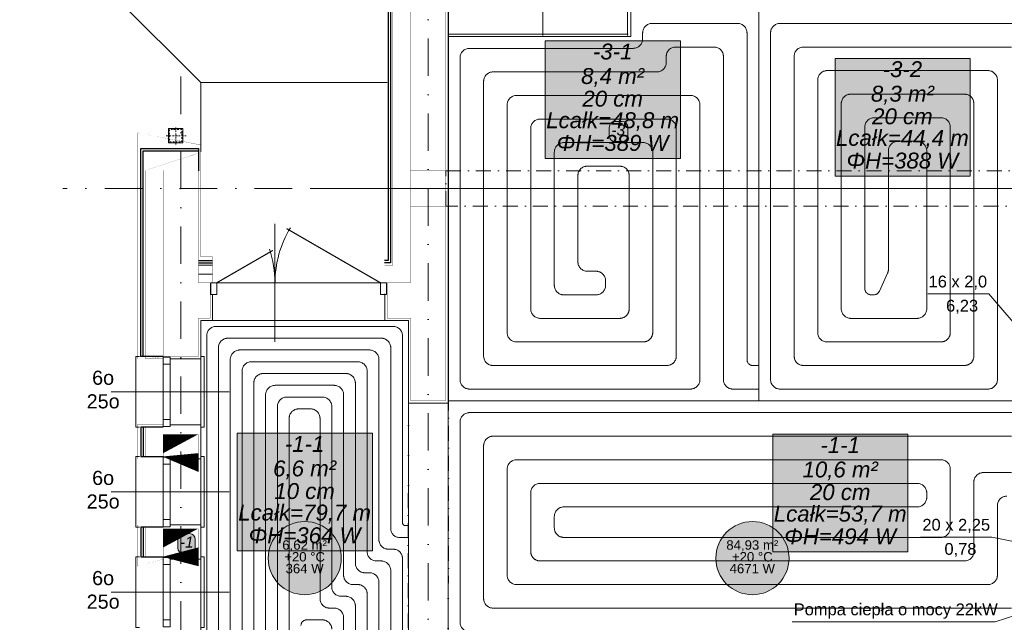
# Model space of a CAD drawing. Extents: x 4615668 to 9294084, y 16339 to 10688993.
# Tile 9 of 256: x 4716083 to 4716918, y 5340064 to 5340576. Entities that reach past the tile are written whole.
import ezdxf
from ezdxf.enums import TextEntityAlignment as Align

# ---------------------------------------------------------------- set-up
doc = ezdxf.new("R2010")
doc.units = 0
doc.header["$MEASUREMENT"] = 0
doc.linetypes.add('DASHDOT', pattern=[25.4, 12.7, -6.35, 0, -6.35])
doc.linetypes.add('DASHED', pattern=[19.049999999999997, 12.7, -6.35])
for name, color, linetype, lineweight in [('hatch', 253, 'Continuous', 0), ('Osie', 175, 'DASHDOT', 9), ('Wymiar', 7, 'Continuous', 9)]:
    doc.layers.add(name, color=color, linetype=linetype, lineweight=lineweight)
for name, color, linetype, lineweight, true_color in [('IS_Działka (zasilająca)_etykieta1', 7, 'Continuous', 5, 0x000000), ('IS_PG_Ch', 7, 'Continuous', 13, 0x008000), ('IS_Podłoga grzewczo-chłodząca', 7, 'Continuous', 5, 0x000000), ('IS_Pomieszczenie (Ręczne)', 7, 'Continuous', 5, 0x000000), ('IS_Pomieszczenie (Ręczne)_etykieta', 7, 'Continuous', 5, 0x000000), ('IS_Strefa podłóg', 7, 'Continuous', 13, 0x008000), ('IS_Strefa podłóg_etykieta', 7, 'Continuous', 5, 0x000000), ('IS_Wężownica OChP', 7, 'Continuous', 5, 0x800080)]:
    doc.layers.add(name, color=color, linetype=linetype, lineweight=lineweight, true_color=true_color)
doc.layers.add('MURY', color=7, linetype='Continuous')
doc.layers.add('STOLARKA', color=4, linetype='Continuous')
doc.styles.add('Arial_____', font='arial.ttf')
doc.styles.add('Arial__I__', font='ariali.ttf')
doc.styles.add('ARIAL_CE', font='arial.ttf', dxfattribs={"height": 15})
doc.linetypes.add('BATTING', pattern='A,0.00254,-2.54,[134,ltypeshp.shx,S=2.54,R=0,X=-2.54,Y=0],-5.08,[134,ltypeshp.shx,S=2.54,R=180,X=2.54,Y=0],-2.54', length=10.16254)

# ---------------------------------------------------------------- blocks, each defined once
blk = doc.blocks.new('G$C61CBF25F')
at = {"layer": 'Osie', "lineweight": 0, "ltscale": 2.5}
for p, q in [((305, 0), (305, 1880.0000002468)), ((95, 540), (95, 1340)), ((1525, 1240), (-5, 1240))]:
    blk.add_line(p, q, dxfattribs=at)
blk = doc.blocks.new('G$C7A6A329E')
at = {"layer": 'hatch', "color": 0, "lineweight": 0, "ltscale": 40}
blk.add_arc((144.5, 50.00000000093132), 90, 148.7266556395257, 180, dxfattribs=at)
at = {"layer": 'STOLARKA', "color": 252, "linetype": 'Continuous', "lineweight": 0}
for p, q in [((54.42717894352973, 100.0000000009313), (54.42717894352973, 0)), ((144.0000000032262, 49.99999999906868), (5, 49.99999999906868))]:
    blk.add_line(p, q, dxfattribs=at)
at = {"layer": 'STOLARKA', "color": 252, "linetype": 'Continuous', "lineweight": 0, "const_width": 0.9999999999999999}
for points in [[(144, 50.00000000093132), (64.32566285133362, 96)], [(5, 50), (52.6636619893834, 77.51862807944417)]]:
    blk.add_lwpolyline(points, dxfattribs=at)
at = {"layer": 'STOLARKA', "color": 252, "linetype": 'Continuous', "lineweight": 0}
for points in [[(5, 40), (5, 50), (0, 50), (0, 40)], [(144.0000000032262, 40), (144.0000000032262, 50), (149.0000000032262, 50), (149.0000000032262, 40)]]:
    blk.add_lwpolyline(points, close=True, dxfattribs=at)
blk.add_arc((-35.57282105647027, 49.99999999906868), 90, 0, 18.40990210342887, dxfattribs=at)
blk = doc.blocks.new('G$C5CBE0247')
at = {"layer": 'STOLARKA', "color": 5, "lineweight": 0}
for points in [[(0, 55), (0, 58), (59.99999999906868, 58), (59.99999999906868, 55)], [(0, 3), (0, 0), (59.99999999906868, 0), (59.99999999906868, 3)]]:
    blk.add_lwpolyline(points, dxfattribs=at)
for points in [[(0.5, 23), (6.5, 23), (6.5, 29), (0.5, 29)], [(53.49999999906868, 23), (6.5, 23), (6.5, 29), (53.49999999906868, 29)], [(59.49999999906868, 23), (53.49999999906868, 23), (53.49999999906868, 29), (59.49999999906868, 29)]]:
    blk.add_lwpolyline(points, close=True, dxfattribs=at)
blk = doc.blocks.new('G$C21C1C319')
at = {"layer": 'STOLARKA', "color": 5, "lineweight": 0}
blk.add_line((30, 0), (30, 100), dxfattribs=at)
for points in [[(0.5, 44), (6.5, 44), (6.5, 50), (0.5, 50)], [(53.49999999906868, 44), (6.5, 44), (6.5, 50), (53.49999999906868, 50)], [(59.49999999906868, 44), (53.49999999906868, 44), (53.49999999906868, 50), (59.49999999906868, 50)]]:
    blk.add_lwpolyline(points, close=True, dxfattribs=at)
blk.add_lwpolyline([(0, 24), (0, 21), (59.99999999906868, 21), (59.99999999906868, 24)], dxfattribs=at)
at = {"lineweight": 0, "ltscale": 40}
blk.add_blockref('G$C5CBE0247', (0, 21), dxfattribs=at)
blk = doc.blocks.new('G$C6E969633')
at = {"layer": 'MURY', "lineweight": 0, "ltscale": 40}
for p, q in [((153.6821542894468, 1330.000000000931), (0, 1483.682154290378)), ((515.6821542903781, 1393.530909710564), (515.6821542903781, 1370.000000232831)), ((516.220589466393, 1371.0000002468), (363.720589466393, 1371.0000002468)), ((151.6821542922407, 1174.999999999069), (163.6821542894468, 1174.999999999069))]:
    blk.add_line(p, q, dxfattribs=at)
at = {"layer": 'MURY', "linetype": 'DASHDOT', "lineweight": 0, "ltscale": 0.1}
for p, q in [((132.397598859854, 1291.914853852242), (132.397598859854, 1277.152994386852)), ((124.4328076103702, 1284.844174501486), (141.232807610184, 1284.844174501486))]:
    blk.add_line(p, q, dxfattribs=at)
at = {"layer": 'MURY', "lineweight": 0, "ltscale": 5}
blk.add_line((1566.682154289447, 1240), (246.5284138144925, 1240), dxfattribs=at)
at = {"layer": 'MURY', "lineweight": -3, "ltscale": 40}
for p, q in [((151.6821542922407, 1178.999999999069), (163.6821542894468, 1178.999999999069)), ((151.6821542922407, 1176.999999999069), (163.6821542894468, 1176.999999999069))]:
    blk.add_line(p, q, dxfattribs=at)
at = {"layer": 'MURY', "lineweight": 0}
for points in [[(319.6821542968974, 1613.000000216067, 0.2, 0.2, 0), (309.7045348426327, 1613.000000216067, 0.2, 0.2, 0), (309.7045348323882, 1182, 0.2, 0.2, 0), (309.7045348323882, 1182, 0.2, 0.2, 0), (309.7045348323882, 1160, 0.2, 0.2, 0)], [(121.6821542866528, 1097.500000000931, 0.2, 0.2, 0), (106.6821542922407, 1097.499999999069, 0.2, 0.2, 0), (106.6821542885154, 1269.999999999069, 0.2, 0.2, 0), (151.6821542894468, 1270.000000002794, 0.2, 0.2, 0), (151.6821542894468, 1255, 0, 0, 0)]]:
    blk.add_lwpolyline(points, format="xyseb", dxfattribs=at)
at = {"layer": 'MURY', "lineweight": 0, "ltscale": 40}
for points in [[(331.6821542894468, 1612.999878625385), (363.8433230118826, 1612.999878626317), (363.8433230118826, 1057.99987841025), (329.8433230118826, 1057.99987841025), (329.8433230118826, 1127.999878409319), (309.865703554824, 1127.999878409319), (309.865703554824, 1150.571474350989)], [(443.9129366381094, 1369.961865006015), (443.9129366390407, 1530.882649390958)], [(153.6821542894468, 1271.048194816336), (153.6821542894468, 1330.000000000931), (311.7045348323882, 1330)], [(163.6821542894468, 1149.999999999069), (163.6821542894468, 1127.999999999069), (153.6821542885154, 1128.000000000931), (153.6821542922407, 1095.500000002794), (127.6821542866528, 1095.500000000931)], [(127.6821542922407, 1039.500000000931), (153.6821542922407, 1039.500000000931), (153.6821542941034, 1010.500000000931), (127.6821542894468, 1010.5)], [(127.6821542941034, 954.5000000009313), (153.6821542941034, 954.5000000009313), (153.6821542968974, 925.5000000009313), (127.6821542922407, 925.5)]]:
    blk.add_lwpolyline(points, dxfattribs=at)
for points, const_width in [([(331.6821542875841, 1611.000000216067), (316.7045348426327, 1611.000000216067), (316.7045348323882, 1175), (309.7045348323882, 1175)], 0.3), ([(151.6821542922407, 1174.999999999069), (163.6821542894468, 1174.997607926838)], 0.3), ([(121.6821542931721, 1039.500000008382), (99.68215431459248, 1039.500000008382), (99.68215431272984, 1010.500000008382), (121.6821542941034, 1010.500000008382)], 0.1), ([(121.682154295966, 954.5000000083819), (99.68215430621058, 954.5000000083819), (99.68215430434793, 925.5000000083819), (121.6821542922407, 925.4545377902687)], 0.1)]:
    blk.add_lwpolyline(points, dxfattribs=dict(at, const_width=const_width))
at = {"layer": 'MURY', "lineweight": -3, "ltscale": 40}
for points in [[(331.6821542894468, 1611.000000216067), (312.7045348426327, 1611.000000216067), (312.7045348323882, 1179), (309.7045348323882, 1179)], [(319.6821542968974, 1611.000000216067), (314.7045348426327, 1611.000000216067), (314.7045348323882, 1177), (309.7045348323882, 1177)], [(121.6821542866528, 1097.500000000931), (102.6821542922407, 1097.499999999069), (102.6821542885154, 1273.999999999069), (151.6821542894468, 1274.000000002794), (151.6821542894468, 1255)], [(121.6821542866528, 1097.500000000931), (104.6821542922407, 1097.499999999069), (104.6821542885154, 1271.999999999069), (151.6821542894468, 1272.000000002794), (151.6821542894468, 1255)], [(121.6821543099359, 1037.500000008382), (102.6821543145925, 1037.500000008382), (102.6821543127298, 1012.500000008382), (121.6821543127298, 1012.500000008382)], [(121.6821543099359, 1037.500000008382), (104.6821543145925, 1037.500000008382), (104.6821543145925, 1012.500000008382), (121.9478233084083, 1012.500000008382)], [(121.682154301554, 952.5000000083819), (102.6821543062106, 952.5000000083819), (102.6821543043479, 927.5000000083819), (121.6821543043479, 927.5000000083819)], [(121.682154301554, 952.5000000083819), (104.6821543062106, 952.5000000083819), (104.6821543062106, 927.5000000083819), (121.9478233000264, 927.5000000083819)]]:
    blk.add_lwpolyline(points, dxfattribs=at)
at = {"layer": 'MURY', "ltscale": 40, "const_width": 0.3}
for points in [[(331.6821542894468, 1255), (361.6821542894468, 1255), (361.6821542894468, 1611.000000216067), (331.6821542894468, 1611.000000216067)], [(331.6821542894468, 1225), (361.6821542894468, 1225), (361.6821542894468, 1255), (331.6821542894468, 1255)], [(331.6821542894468, 1160), (311.7045348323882, 1160), (311.7045348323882, 1130), (331.6821542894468, 1130), (331.6821542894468, 1060.000000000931), (361.6821542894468, 1060.000000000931), (361.6821542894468, 1225), (331.6821542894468, 1225)], [(121.6821542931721, 1012.5), (121.6821542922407, 1037.5), (151.6821542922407, 1037.500000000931), (151.6821542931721, 1012.500000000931)], [(121.6821542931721, 1012.5), (121.6821542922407, 1037.5), (151.6821542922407, 1037.500000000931), (151.6821542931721, 1012.500000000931)], [(121.6821542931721, 927.5), (121.6821542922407, 952.5), (151.6821542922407, 952.5000000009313), (151.6821542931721, 927.5000000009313)]]:
    blk.add_lwpolyline(points, close=True, dxfattribs=at)
at = {"layer": 'MURY', "lineweight": 0, "ltscale": 40}
blk.add_lwpolyline([(138.397598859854, 1278.844174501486), (138.397598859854, 1290.844174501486), (126.397598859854, 1290.844174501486), (126.397598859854, 1278.844174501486)], close=True, dxfattribs=at)
at = {"layer": 'MURY', "linetype": 'DASHDOT', "lineweight": 0, "ltscale": 0.1}
blk.add_lwpolyline([(137.5975988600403, 1279.6441745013), (137.5975988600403, 1290.044174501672), (127.1975988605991, 1290.044174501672), (127.1975988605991, 1279.6441745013)], close=True, dxfattribs=at)
at = {"layer": 'MURY', "lineweight": 0, "const_width": 0.2}
blk.add_lwpolyline([(121.6821542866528, 1095.500000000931), (99.68215429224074, 1095.499999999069), (99.68215428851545, 1276.999999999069), (153.6821542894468, 1277.000000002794), (153.6821542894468, 1181.999999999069), (163.6821542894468, 1181.999999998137), (163.6821542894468, 1160)], dxfattribs=at)
at = {"layer": 'MURY', "ltscale": 40, "const_width": 0.3}
for points in [[(151.6821542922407, 1130.000000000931), (151.6821542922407, 1097.500000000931), (121.6821542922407, 1097.500000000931), (121.6821542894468, 1254.999999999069), (151.6821542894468, 1255), (151.6821542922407, 1160.000000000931)], [(151.6821542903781, 1130.000000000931), (161.6821542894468, 1130), (161.6821542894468, 1160), (151.6821542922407, 1160.000000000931)]]:
    blk.add_lwpolyline(points, dxfattribs=at)
at = {"layer": 'MURY', "linetype": 'DASHDOT', "lineweight": 0}
for points in [[(881.6821542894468, 1225), (361.6821542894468, 1225), (361.6821542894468, 1255), (881.6821542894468, 1255)], [(329.6821542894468, 822.0000000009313), (363.6821542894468, 822.0000000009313), (363.8433230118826, 1058.000000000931), (329.8433230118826, 1058.000000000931)]]:
    blk.add_lwpolyline(points, close=True, dxfattribs=at)
at = {"layer": 'MURY', "linetype": 'BATTING', "lineweight": 0, "ltscale": 0.75}
blk.add_lwpolyline([(163.6821542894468, 1167.333333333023), (151.6821542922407, 1167.333333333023)], dxfattribs=at)
at = {"layer": 'MURY', "lineweight": 0, "ltscale": 40}
for points in [[(121.6821543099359, 1037.500000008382, 0.2, 0.2, 0), (106.6821543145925, 1037.500000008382, 0.2, 0.2, 0), (106.6821543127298, 1012.500000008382, 0.2, 0.2, 0), (121.6821543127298, 1012.500000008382, 0.2, 0.2, 0)], [(121.682154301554, 952.5000000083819, 0.2, 0.2, 0), (106.6821543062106, 952.5000000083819, 0.2, 0.2, 0), (106.6821543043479, 927.5000000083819, 0.2, 0.2, 0), (121.6821543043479, 927.5000000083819, 0.2, 0.2, 0)]]:
    blk.add_lwpolyline(points, format="xyseb", dxfattribs=at)
for name, p in [('G$C61CBF25F', (41.68215428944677, 0)), ('G$C7A6A329E', (162.1821542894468, 1109.999999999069))]:
    blk.add_blockref(name, p, dxfattribs=at)
at = {"layer": 'MURY', "lineweight": 0, "ltscale": 40, "xscale": -1, "rotation": 270.0000000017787}
for p in [(77.68215429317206, 1037.499999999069), (77.68215429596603, 952.4999999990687)]:
    blk.add_blockref('G$C21C1C319', p, dxfattribs=at)
at = {"layer": 'MURY', "lineweight": 0, "ltscale": 40, "rotation": 269.9999999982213}
blk.add_blockref('G$C21C1C319', (77.68215429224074, 927.5000000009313), dxfattribs=at)
at = {"layer": 'MURY', "char_height": 12, "width": 1777.51737514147, "attachment_point": 5, "rotation": 0.15444832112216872, "style": 'ARIAL_CE'}
for insert in [(30.80924125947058, 1069.26078271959), (30.80924126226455, 984.2607827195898), (30.80924125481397, 899.2607827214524)]:
    blk.add_mtext('\\pxi-10,l16.666687,t16.666687;6o\\P25o', dxfattribs=dict(at, insert=insert))

msp = doc.modelspace()

# ---------------------------------------------------------------- hatches: boundary and pattern name
at = {"layer": 'IS_Podłoga grzewczo-chłodząca', "lineweight": 50, "true_color": 0xffffff, "transparency": 33554687}
for points in [[(4716528.735232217, 5340458.133690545), (4716643.446499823, 5340458.133690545), (4716643.446499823, 5340557.962060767), (4716528.735232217, 5340557.962060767)], [(4716774.620975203, 5340443.153755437), (4716889.332242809, 5340443.153755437), (4716889.332242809, 5340542.982125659), (4716774.620975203, 5340542.982125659)], [(4716267.330461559, 5340125.160806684), (4716382.041729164, 5340125.160806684), (4716382.041729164, 5340224.989176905), (4716267.330461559, 5340224.989176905)], [(4716721.811433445, 5340124.251259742), (4716836.522701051, 5340124.251259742), (4716836.522701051, 5340224.079629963), (4716721.811433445, 5340224.079629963)]]:
    msp.add_hatch(color=7, dxfattribs=at).paths.add_polyline_path(points)
at = {"layer": 'IS_Pomieszczenie (Ręczne)_etykieta', "lineweight": 50, "true_color": 0xe4e4e4, "transparency": 33554687}
for points in [[(4716355.664650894, 5340118.906140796), (4716354.145269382, 5340128.499138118), (4716349.735852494, 5340137.153106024), (4716342.868024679, 5340144.020933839), (4716334.214056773, 5340148.430350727), (4716324.62105945, 5340149.949732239), (4716315.028062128, 5340148.430350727), (4716306.374094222, 5340144.020933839), (4716299.506266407, 5340137.153106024), (4716295.096849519, 5340128.499138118), (4716293.577468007, 5340118.906140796), (4716295.096849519, 5340109.313143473), (4716299.506266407, 5340100.659175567), (4716306.374094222, 5340093.791347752), (4716315.028062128, 5340089.381930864), (4716324.62105945, 5340087.862549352), (4716334.214056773, 5340089.381930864), (4716342.868024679, 5340093.791347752), (4716349.735852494, 5340100.659175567), (4716354.145269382, 5340109.313143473)], [(4716735.600225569, 5340118.905064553), (4716734.080840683, 5340128.498083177), (4716729.671414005, 5340137.152070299), (4716722.803570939, 5340144.019913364), (4716714.149583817, 5340148.429340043), (4716704.556565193, 5340149.948724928), (4716694.963546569, 5340148.429340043), (4716686.309559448, 5340144.019913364), (4716679.441716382, 5340137.152070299), (4716675.032289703, 5340128.498083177), (4716673.512904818, 5340118.905064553), (4716675.032289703, 5340109.31204593), (4716679.441716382, 5340100.658058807), (4716686.309559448, 5340093.790215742), (4716694.963546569, 5340089.380789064), (4716704.556565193, 5340087.861404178), (4716714.149583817, 5340089.380789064), (4716722.803570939, 5340093.790215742), (4716729.671414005, 5340100.658058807), (4716734.080840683, 5340109.31204593)]]:
    msp.add_hatch(color=254, dxfattribs=at).paths.add_polyline_path(points)
at = {"layer": 'IS_Strefa podłóg_etykieta', "lineweight": 50, "true_color": 0xffffff, "transparency": 33554687}
for points in [[(4716588.047967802, 5340472.371774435), (4716593.913158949, 5340472.371774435), (4716596.413158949, 5340473.041647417), (4716598.243285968, 5340474.871774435), (4716598.913158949, 5340477.371774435), (4716598.913158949, 5340484.455526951), (4716598.243285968, 5340486.955526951), (4716596.413158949, 5340488.785653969), (4716593.913158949, 5340489.455526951), (4716588.047967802, 5340489.455526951), (4716585.547967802, 5340488.785653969), (4716583.717840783, 5340486.955526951), (4716583.047967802, 5340484.455526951), (4716583.047967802, 5340477.371774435), (4716583.717840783, 5340474.871774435), (4716585.547967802, 5340473.041647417)], [(4716221.876034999, 5340122.66515779), (4716226.745250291, 5340122.66515779), (4716229.245250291, 5340123.335030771), (4716231.075377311, 5340125.16515779), (4716231.745250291, 5340127.66515779), (4716231.745250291, 5340134.748910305), (4716231.075377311, 5340137.248910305), (4716229.245250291, 5340139.079037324), (4716226.745250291, 5340139.748910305), (4716221.876034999, 5340139.748910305), (4716219.376034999, 5340139.079037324), (4716217.545907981, 5340137.248910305), (4716216.876034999, 5340134.748910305), (4716216.876034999, 5340127.66515779), (4716217.545907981, 5340125.16515779), (4716219.376034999, 5340123.335030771)]]:
    msp.add_hatch(color=7, dxfattribs=at).paths.add_polyline_path(points)

# ---------------------------------------------------------------- linework, layer by layer
at = {"layer": 'IS_Działka (zasilająca)_etykieta1', "color": 6}
for p, q in [((4716853.406141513, 5340343.164205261), (4716905.123760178, 5340343.164205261)), ((4716936.081224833, 5340307.174017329), (4716905.123760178, 5340343.164205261)), ((4716847.130919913, 5340136.733514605), (4716907.677983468, 5340136.733514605)), ((4716936.081224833, 5340130.966343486), (4716907.677983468, 5340136.733514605)), ((4717027.879794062, 5340102.492181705), (4716910.601007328, 5340064.952103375)), ((4716738.317094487, 5340064.952103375), (4716910.601007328, 5340064.952103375))]:
    msp.add_line(p, q, dxfattribs=at)
at = {"layer": 'IS_PG_Ch', "extrusion": (0, -6.000882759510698e-59, -1)}
msp.add_lwpolyline([(-4716446.426235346, 5340252.380262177), (-4716446.426235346, 5340561.552196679), (-4716601.382300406, 5340561.552196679), (-4716601.382300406, 5340582.670423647), (-4716709.926235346, 5340582.670423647), (-4716709.926235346, 5340252.380262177)], close=True, dxfattribs=at)
at = {"layer": 'IS_PG_Ch', "extrusion": (0, 0, -1)}
for points in [[(-4716814.281725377, 5340582.670423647), (-4716962.426235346, 5340582.670423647), (-4716962.426235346, 5340252.380262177), (-4716709.926235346, 5340252.380262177), (-4716709.926235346, 5340582.670423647)], [(-4716412.587404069, 5340320.561349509), (-4716412.587404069, 5339944.561471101), (-4716236.426235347, 5339944.561471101), (-4716236.426235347, 5340320.561349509)], [(-4716446.426235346, 5340252.380262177), (-4716962.426235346, 5340252.380262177), (-4716962.426235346, 5340046.51043859), (-4716446.426235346, 5340046.51043859)]]:
    msp.add_lwpolyline(points, close=True, dxfattribs=at)
at = {"layer": 'IS_Podłoga grzewczo-chłodząca'}
for points in [[(4716528.735232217, 5340458.133690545), (4716643.446499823, 5340458.133690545), (4716643.446499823, 5340557.962060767), (4716528.735232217, 5340557.962060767)], [(4716774.620975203, 5340443.153755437), (4716889.332242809, 5340443.153755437), (4716889.332242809, 5340542.982125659), (4716774.620975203, 5340542.982125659)], [(4716267.330461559, 5340125.160806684), (4716382.041729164, 5340125.160806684), (4716382.041729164, 5340224.989176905), (4716267.330461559, 5340224.989176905)], [(4716721.811433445, 5340124.251259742), (4716836.522701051, 5340124.251259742), (4716836.522701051, 5340224.079629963), (4716721.811433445, 5340224.079629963)]]:
    msp.add_lwpolyline(points, close=True, dxfattribs=at)
at = {"layer": 'IS_Pomieszczenie (Ręczne)', "extrusion": (0, 0, -1)}
for points in [[(-4716446.426235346, 5340955.558763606), (-4716962.426235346, 5340955.558763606), (-4716962.426235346, 5339309.56190452), (-4716446.426235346, 5339309.56190452)], [(-4716236.426235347, 5340320.561349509), (-4716412.587404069, 5340320.561349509), (-4716412.587404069, 5339944.561471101), (-4716236.426235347, 5339944.561471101)]]:
    msp.add_lwpolyline(points, close=True, dxfattribs=at)
at = {"layer": 'IS_Pomieszczenie (Ręczne)_etykieta'}
for centre, radius in [((4716324.62105945, 5340118.906140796), 31.04359144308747), ((4716704.556565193, 5340118.905064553), 31.04366037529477)]:
    msp.add_circle(centre, radius, dxfattribs=at)
at = {"layer": 'IS_Strefa podłóg', "extrusion": (0, 4.357113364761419e-59, -1)}
msp.add_lwpolyline([(-4716962.426235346, 5340582.670423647), (-4716962.426235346, 5340252.380262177), (-4716446.426235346, 5340252.380262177), (-4716446.426235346, 5340561.552196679), (-4716601.382300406, 5340561.552196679), (-4716601.382300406, 5340582.670423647), (-4716814.281725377, 5340582.670423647)], close=True, dxfattribs=at)
at = {"layer": 'IS_Strefa podłóg', "extrusion": (0, 0, -1)}
for points in [[(-4716236.426235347, 5340320.561349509), (-4716412.587404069, 5340320.561349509), (-4716412.587404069, 5339944.561471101), (-4716236.426235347, 5339944.561471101)], [(-4716962.426235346, 5340252.380262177), (-4716962.426235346, 5339639.393367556), (-4716446.426235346, 5339639.393367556), (-4716446.426235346, 5340252.380262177)]]:
    msp.add_lwpolyline(points, close=True, dxfattribs=at)
at = {"layer": 'IS_Strefa podłóg_etykieta'}
for points in [[(4716588.047967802, 5340472.371774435), (4716593.913158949, 5340472.371774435, 0.414213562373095), (4716598.913158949, 5340477.371774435), (4716598.913158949, 5340484.455526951, 0.414213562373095), (4716593.913158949, 5340489.455526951), (4716588.047967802, 5340489.455526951, 0.414213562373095), (4716583.047967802, 5340484.455526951), (4716583.047967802, 5340477.371774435, 0.414213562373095)], [(4716221.876034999, 5340122.66515779), (4716226.745250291, 5340122.66515779, 0.414213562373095), (4716231.745250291, 5340127.66515779), (4716231.745250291, 5340134.748910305, 0.414213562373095), (4716226.745250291, 5340139.748910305), (4716221.876034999, 5340139.748910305, 0.414213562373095), (4716216.876034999, 5340134.748910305), (4716216.876034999, 5340127.66515779, 0.414213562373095)]]:
    msp.add_lwpolyline(points, format="xyb", close=True, dxfattribs=at)
at = {"layer": 'IS_Wężownica OChP', "color": 21, "linetype": 'DASHED', "ltscale": 70, "transparency": 33554687, "extrusion": (0, 0, -1)}
for points in [[(-4716709.926235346, 5340282.380262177), (-4716704.826375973, 5340282.380262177, 0.414213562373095), (-4716699.926511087, 5340287.280127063), (-4716699.926511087, 5340564.670683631, -0.414213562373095), (-4716691.926511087, 5340572.670683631), (-4716619.38208921, 5340572.670683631, -0.4142135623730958), (-4716611.38208921, 5340564.670683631), (-4716611.38208921, 5340559.552579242, 0.4142135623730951), (-4716603.38208921, 5340551.552579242), (-4716464.425959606, 5340551.552579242, -0.414213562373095), (-4716456.425959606, 5340543.552579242), (-4716456.425959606, 5340270.380002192, -0.414213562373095), (-4716464.425959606, 5340262.380002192), (-4716651.926384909, 5340262.380002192, -0.414213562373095), (-4716659.926384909, 5340270.380002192), (-4716659.926384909, 5340503.552552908, -0.4142135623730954), (-4716651.926384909, 5340511.552552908), (-4716504.426085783, 5340511.552552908, -0.414213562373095), (-4716496.426085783, 5340503.552552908), (-4716496.426085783, 5340310.380141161, -0.4142135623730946), (-4716504.426085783, 5340302.380141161), (-4716611.926382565, 5340302.380141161, -0.4142136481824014), (-4716619.926382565, 5340310.380143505), (-4716619.92633769, 5340463.552352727, -0.4142134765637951), (-4716611.92633769, 5340471.552350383), (-4716544.426135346, 5340471.552350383, -0.4142135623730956), (-4716536.426135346, 5340463.552350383), (-4716536.426135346, 5340350.380350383, -0.4142135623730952), (-4716544.426135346, 5340342.380350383), (-4716571.926335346, 5340342.380350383, -0.4142135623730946), (-4716579.926335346, 5340350.380350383), (-4716579.926335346, 5340354.380350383, -0.4142135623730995), (-4716571.926335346, 5340362.380350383), (-4716564.426235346, 5340362.380350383, 0.4142135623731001), (-4716556.426235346, 5340370.380350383), (-4716556.426235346, 5340443.552350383, 0.414213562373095), (-4716564.426235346, 5340451.552350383), (-4716591.926241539, 5340451.552350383, 0.4142133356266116), (-4716599.926241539, 5340443.552356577), (-4716599.926329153, 5340330.380256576, 0.4142137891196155), (-4716591.926329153, 5340322.380250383), (-4716524.426135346, 5340322.380250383, 0.4142135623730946), (-4716516.426135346, 5340330.380250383), (-4716516.426135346, 5340483.552450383, 0.4142135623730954), (-4716524.426135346, 5340491.552450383), (-4716631.926338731, 5340491.552450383, 0.414213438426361), (-4716639.926338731, 5340483.552453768), (-4716639.926420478, 5340290.380097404, 0.4142136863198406), (-4716631.926420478, 5340282.380094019), (-4716484.426046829, 5340282.380094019, 0.414213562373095), (-4716476.426046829, 5340290.380094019), (-4716476.426046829, 5340523.552528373, 0.414213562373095), (-4716484.426046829, 5340531.552528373), (-4716623.382261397, 5340531.552528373, -0.414213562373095), (-4716631.382261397, 5340539.552528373), (-4716631.382261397, 5340544.670591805, 0.4142135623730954), (-4716639.382261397, 5340552.670591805), (-4716671.926423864, 5340552.670591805, 0.414213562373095), (-4716679.926423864, 5340544.670591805), (-4716679.926423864, 5340270.380262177, -0.414213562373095), (-4716687.926423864, 5340262.380262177), (-4716709.926235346, 5340262.380262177)], [(-4716944.426522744, 5340572.670683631), (-4716727.925947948, 5340572.670683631, -0.414213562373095), (-4716719.925947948, 5340564.670683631), (-4716719.925947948, 5340270.380002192, -0.4142135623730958), (-4716727.925947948, 5340262.380002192), (-4716904.426456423, 5340262.380002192, -0.4142135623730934), (-4716912.426456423, 5340270.380002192), (-4716912.426456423, 5340524.670544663, -0.414213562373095), (-4716904.426456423, 5340532.670544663), (-4716767.926014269, 5340532.670544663, -0.414213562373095), (-4716759.926014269, 5340524.670544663), (-4716759.926014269, 5340310.380141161, -0.4142135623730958), (-4716767.926014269, 5340302.380141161), (-4716864.426455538, 5340302.380141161, -0.4142135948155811), (-4716872.426455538, 5340310.380142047), (-4716872.426436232, 5340484.670451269, -0.4142135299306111), (-4716864.426436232, 5340492.670450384), (-4716807.926035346, 5340492.670450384, -0.414213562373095), (-4716799.926035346, 5340484.670450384), (-4716799.926035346, 5340347.742576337, -0.4142135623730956), (-4716805.288361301, 5340342.380250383), (-4716807.411267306, 5340342.380250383, -0.2944954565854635), (-4716812.296112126, 5340345.530601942), (-4716819.213686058, 5340360.807123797, -0.1067021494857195), (-4716819.926035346, 5340364.107146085), (-4716819.926035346, 5340464.670350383, 0.414213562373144), (-4716827.926035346, 5340472.670350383), (-4716844.426435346, 5340472.670350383, 0.414213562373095), (-4716852.426435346, 5340464.670350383), (-4716852.426435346, 5340330.380250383, 0.4142135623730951), (-4716844.426435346, 5340322.380250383), (-4716787.926035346, 5340322.380250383, 0.4142135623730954), (-4716779.926035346, 5340330.380250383), (-4716779.926035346, 5340504.670450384, 0.414213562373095), (-4716787.926035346, 5340512.670450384), (-4716884.426435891, 5340512.670450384, 0.4142135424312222), (-4716892.426435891, 5340504.670450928), (-4716892.426450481, 5340290.380094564, 0.4142135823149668), (-4716884.426450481, 5340282.380094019), (-4716747.926019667, 5340282.380094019, 0.414213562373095), (-4716739.926019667, 5340290.380094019), (-4716739.926019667, 5340544.670591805, 0.414213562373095), (-4716747.926019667, 5340552.670591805), (-4716924.426451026, 5340552.670591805, 0.4142135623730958)], [(-4716412.587404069, 5340146.513577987), (-4716410.037310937, 5340146.513577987, 0.414213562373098), (-4716407.587221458, 5340148.963667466), (-4716407.587221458, 5340307.561156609, -0.4142135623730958), (-4716399.587221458, 5340315.561156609), (-4716249.426417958, 5340315.561156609, -0.4142135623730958), (-4716241.426417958, 5340307.561156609), (-4716241.426417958, 5339957.561664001, -0.4142135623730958)], [(-4716251.42651673, 5339967.561783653), (-4716251.42651673, 5340297.561036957, 0.4142135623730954), (-4716259.42651673, 5340305.561036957), (-4716389.587122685, 5340305.561036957, 0.414213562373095), (-4716397.587122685, 5340297.561036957), (-4716397.587122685, 5340143.863715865, -0.414213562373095), (-4716404.937260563, 5340136.513577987), (-4716412.587404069, 5340136.513577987)], [(-4716407.587221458, 5339957.561664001), (-4716407.587221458, 5340118.513577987, -0.4142135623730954), (-4716399.587221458, 5340126.513577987), (-4716395.587070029, 5340126.513577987, 0.4142135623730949), (-4716387.587070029, 5340134.513577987), (-4716387.587070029, 5340287.560947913, -0.4142135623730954), (-4716379.587070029, 5340295.560947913), (-4716269.426569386, 5340295.560947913, -0.4142135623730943), (-4716261.426569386, 5340287.560947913), (-4716261.426569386, 5339977.561872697, -0.4142135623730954)], [(-4716271.426550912, 5339987.56187294), (-4716271.426550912, 5340277.560947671, 0.414213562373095), (-4716279.426550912, 5340285.560947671), (-4716369.587088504, 5340285.560947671, 0.414213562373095), (-4716377.587088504, 5340277.560947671), (-4716377.587088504, 5340124.513577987, -0.4142135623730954), (-4716385.587088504, 5340116.513577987), (-4716389.587122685, 5340116.513577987, 0.4142135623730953), (-4716397.587122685, 5340108.513577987), (-4716397.587122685, 5339967.561783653, 0.414213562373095)], [(-4716387.587070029, 5339977.561872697), (-4716387.587070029, 5340098.513577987, -0.4142135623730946), (-4716379.587070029, 5340106.513577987), (-4716375.587189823, 5340106.513577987, 0.4142135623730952), (-4716367.587189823, 5340114.513577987), (-4716367.587189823, 5340267.561033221, -0.4142135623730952), (-4716359.587189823, 5340275.561033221), (-4716289.426449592, 5340275.561033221, -0.414213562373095), (-4716281.426449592, 5340267.561033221), (-4716281.426449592, 5339997.561787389, -0.414213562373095)], [(-4716291.42650461, 5340007.561898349), (-4716291.42650461, 5340257.560922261, 0.4142135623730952), (-4716299.42650461, 5340265.560922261), (-4716349.587134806, 5340265.560922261, 0.414213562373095), (-4716357.587134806, 5340257.560922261), (-4716357.587134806, 5340104.513577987, -0.414213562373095), (-4716365.587134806, 5340096.513577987), (-4716369.587088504, 5340096.513577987, 0.4142135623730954), (-4716377.587088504, 5340088.513577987), (-4716377.587088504, 5339987.56187294, 0.4142135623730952)], [(-4716367.587189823, 5339997.561787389), (-4716367.587189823, 5340078.513577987, -0.4142135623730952), (-4716359.587189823, 5340086.513577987), (-4716355.587242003, 5340086.513577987, 0.414213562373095), (-4716347.587242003, 5340094.513577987), (-4716347.587242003, 5340247.560997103, -0.414213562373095), (-4716339.587242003, 5340255.560997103), (-4716309.426397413, 5340255.560997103, -0.4142135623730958), (-4716301.426397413, 5340247.560997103), (-4716301.426397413, 5340017.561823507, -0.414213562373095)], [(-4716311.426326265, 5340027.561780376), (-4716311.426326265, 5340237.561040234, 0.4142135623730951), (-4716319.426326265, 5340245.561040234), (-4716329.587313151, 5340245.561040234, 0.414213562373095), (-4716337.587313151, 5340237.561040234), (-4716337.587313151, 5340084.513577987, -0.414213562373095), (-4716345.587313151, 5340076.513577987), (-4716349.587134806, 5340076.513577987, 0.4142135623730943), (-4716357.587134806, 5340068.513577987), (-4716357.587134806, 5340007.561898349, 0.414213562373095)], [(-4716347.587242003, 5340058.513577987, -0.414213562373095), (-4716339.587242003, 5340066.513577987), (-4716326.326254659, 5340066.513577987, -0.4142135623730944), (-4716321.42625466, 5340061.613577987)]]:
    msp.add_lwpolyline(points, format="xyb", dxfattribs=at)
at = {"layer": 'IS_Wężownica OChP', "color": 21, "linetype": 'DASHED', "ltscale": 70, "transparency": 33554687}
for points in [[(4716464.426250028, 5340056.510433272, -0.4142135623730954), (4716456.426250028, 5340064.510433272), (4716456.426250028, 5340234.380267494, -0.414213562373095), (4716464.426250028, 5340242.380267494), (4716944.426220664, 5340242.380267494, -0.414213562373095)], [(4716924.426359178, 5340222.380464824), (4716484.426111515, 5340222.380464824, 0.4142135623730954), (4716476.426111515, 5340214.380464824), (4716476.426111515, 5340084.510235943, 0.4142135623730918), (4716484.426111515, 5340076.510235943), (4716924.426359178, 5340076.510235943, 0.414213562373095)], [(4716920.426424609, 5340171.513577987, 0.414213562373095), (4716912.426424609, 5340163.513577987), (4716912.426424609, 5340104.51015195, -0.4142135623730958), (4716904.426424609, 5340096.51015195), (4716504.426046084, 5340096.51015195, -0.4142135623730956), (4716496.426046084, 5340104.51015195), (4716496.426046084, 5340194.380548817, -0.414213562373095), (4716504.426046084, 5340202.380548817), (4716864.426555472, 5340202.380548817, -0.4142135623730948), (4716872.426555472, 5340194.380548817), (4716872.426555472, 5340144.510151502, -0.4142135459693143), (4716864.42655592, 5340136.510151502), (4716544.426244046, 5340136.510133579, -0.4142135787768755), (4716536.426243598, 5340144.510133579), (4716536.426243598, 5340154.380567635, -0.4142135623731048), (4716544.426243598, 5340162.380567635), (4716844.426642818, 5340162.380567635, 0.4142135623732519), (4716852.426642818, 5340170.380567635), (4716852.426642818, 5340174.380679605, 0.4142135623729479), (4716844.426642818, 5340182.380679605), (4716524.425958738, 5340182.380679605, 0.4142135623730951), (4716516.425958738, 5340174.380679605), (4716516.425958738, 5340124.510025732, 0.4142137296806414), (4716524.425963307, 5340116.510025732), (4716884.426396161, 5340116.510231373, 0.4142133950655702), (4716892.426391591, 5340124.510231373), (4716892.426391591, 5340183.513661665, -0.4142135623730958), (4716900.426391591, 5340191.513661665), (4716924.426359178, 5340191.513661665, 0.4142135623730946)]]:
    msp.add_lwpolyline(points, format="xyb", dxfattribs=at)

# ---------------------------------------------------------------- block references
at = {"layer": 'Wymiar', "lineweight": 0, "ltscale": 40}
msp.add_blockref('G$C6E969633', (4716082.744081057, 5339192.5614711), dxfattribs=at)

# ---------------------------------------------------------------- texts
at = {"layer": 'IS_Działka (zasilająca)_etykieta1', "color": 6, "style": 'Arial_____'}
for s, p in [('16 x 2,0', (4716878.846608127, 5340345.664205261)), ('20 x 2,25', (4716877.472834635, 5340139.233514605)), ('Pompa ciepła o mocy 22kW', (4716826.136799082, 5340067.452103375))]:
    msp.add_text(s, height=10, dxfattribs=at).set_placement(p, align=Align.BOTTOM_CENTER)
for s, p in [('6,23', (4716868.846608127, 5340338.164205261)), ('0,78', (4716867.472834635, 5340131.733514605))]:
    msp.add_text(s, height=10, dxfattribs=at).set_placement(p, align=Align.TOP_LEFT)
at = {"layer": 'IS_Podłoga grzewczo-chłodząca', "color": 96, "true_color": 0x008000, "transparency": 33554687, "style": 'Arial__I__'}
for s, p in [('-3-1', (4716585.911590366, 5340538.034294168)), ('-3-2', (4716831.797333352, 5340523.054359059)), ('20 cm', (4716585.911590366, 5340498.034294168)), ('20 cm', (4716831.797333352, 5340483.054359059)), ('-1-1', (4716324.506819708, 5340205.061410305)), ('-1-1', (4716778.987791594, 5340204.151863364)), ('10 cm', (4716324.506819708, 5340165.061410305)), ('20 cm', (4716778.987791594, 5340164.151863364))]:
    msp.add_text(s, height=13.5, dxfattribs=at).set_placement(p, align=Align.BOTTOM_CENTER)
for s, p in [('8,4 m²', (4716585.911590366, 5340528.034294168)), ('8,3 m²', (4716831.797333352, 5340513.054359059)), ('Lcałk=48,8 m', (4716585.911590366, 5340490.534294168)), ('Lcałk=44,4 m', (4716831.797333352, 5340475.554359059)), ('6,6 m²', (4716324.506819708, 5340195.061410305)), ('10,6 m²', (4716778.987791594, 5340194.151863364)), ('Lcałk=79,7 m', (4716324.506819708, 5340157.561410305)), ('Lcałk=53,7 m', (4716778.987791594, 5340156.651863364))]:
    msp.add_text(s, height=13.5, dxfattribs=at).set_placement(p, align=Align.MIDDLE_CENTER)
for s, p in [('ΦH=389 W', (4716585.911590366, 5340478.034294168)), ('ΦH=388 W', (4716831.797333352, 5340463.054359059)), ('ΦH=364 W', (4716324.506819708, 5340145.061410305)), ('ΦH=494 W', (4716778.987791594, 5340144.151863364))]:
    msp.add_text(s, height=13.5, dxfattribs=at).set_placement(p, align=Align.TOP_CENTER)
at = {"layer": 'IS_Pomieszczenie (Ręczne)_etykieta', "style": 'Arial_____'}
for s, p in [('6,62 m²', (4716324.506819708, 5340130.061410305)), ('84,93 m²', (4716704.426235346, 5340130.060334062)), ('+20 °C', (4716324.506819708, 5340120.061410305)), ('+20 °C', (4716704.426235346, 5340120.060334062)), ('364 W', (4716324.506819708, 5340110.061410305)), ('4671 W', (4716704.426235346, 5340110.060334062))]:
    msp.add_text(s, height=8, dxfattribs=at).set_placement(p, align=Align.MIDDLE_CENTER)
at = {"layer": 'IS_Strefa podłóg_etykieta', "color": 96, "true_color": 0x008000, "transparency": 33554687, "style": 'Arial__I__'}
for s, p in [('-3', (4716590.67875251, 5340482.268026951)), ('-1', (4716224.506819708, 5340132.561410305))]:
    msp.add_text(s, height=9.375, dxfattribs=at).set_placement(p, align=Align.MIDDLE_CENTER)

doc.saveas('drawing.dxf')
